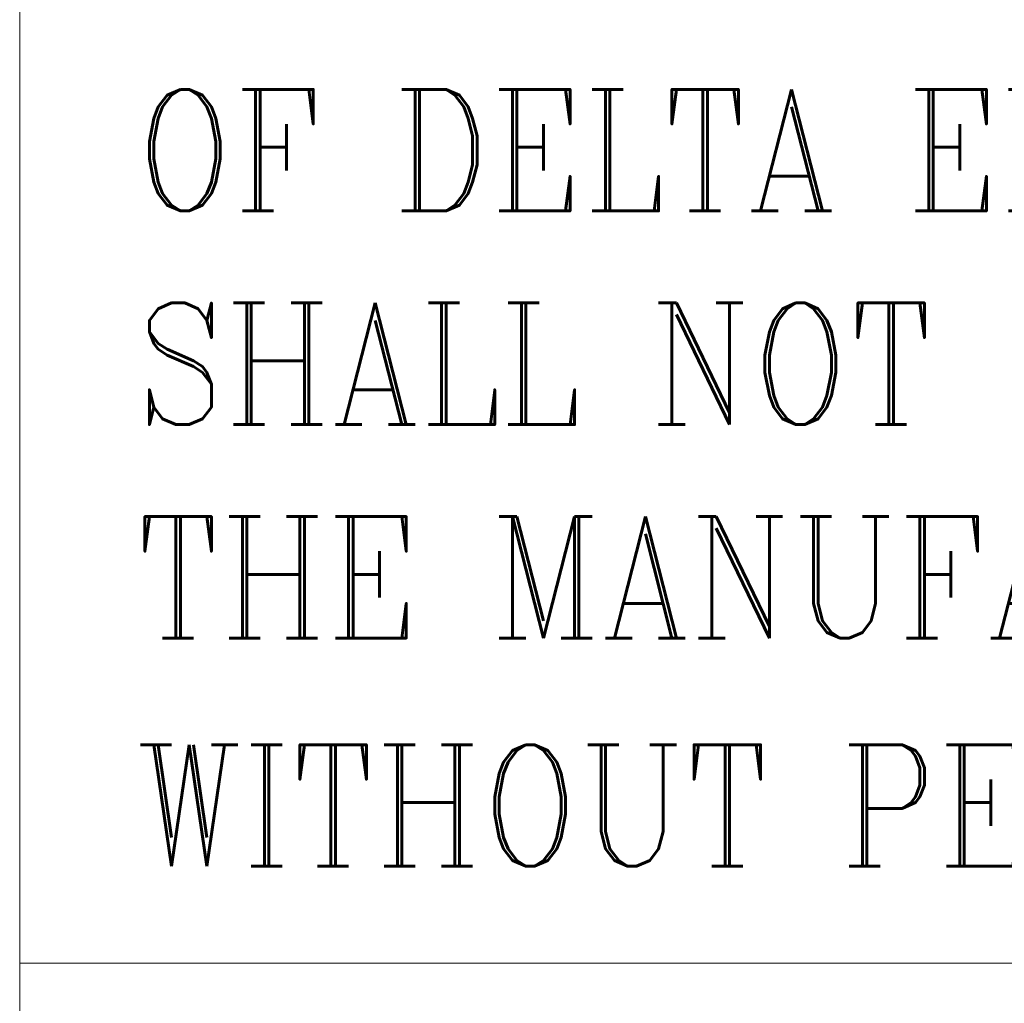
# Model space of a CAD drawing. Header units: inches. Extents: x -123 to 4816, y -2998 to 548.
# Tile 62 of 148: x 1245 to 1291, y -2904 to -2857. Entities that reach past the tile are written whole.
import ezdxf

# ---------------------------------------------------------------- set-up
doc = ezdxf.new("R2010")
doc.units = ezdxf.units.IN
doc.header["$MEASUREMENT"] = 0
doc.layers.get('0').update_dxf_attribs({"lineweight": 0})
doc.styles.add('ROMANC', font='romanc')

msp = doc.modelspace()

# ---------------------------------------------------------------- linework, layer by layer
at = {"color": 3}
for p, q in [((1244.586, -2808.073), (1244.586, -2971.341)), ((1753.126, -2901.751), (1244.586, -2901.751))]:
    msp.add_line(p, q, dxfattribs=at)

# ---------------------------------------------------------------- texts
at = {"color": 3, "style": 'ROMANC', "width": 0.85}
for s, p in [('OF DELTA ELECTRONICS (THAILAND) PUBLIC CO., LTD. AND', (1250.109, -2866.04)), ('SHALL NOT BE REPRODUCED OR USED AS THE BASIS FOR', (1250.109, -2876.178)), ('THE MANUFACTURE OR SELL OF APPARATUSES OR DEVICES', (1250.109, -2886.317)), ('WITHOUT PERMISSION.', (1250.109, -2897.147))]:
    msp.add_text(s, height=5.77059, dxfattribs=at).set_placement(p)

doc.saveas('drawing.dxf')
